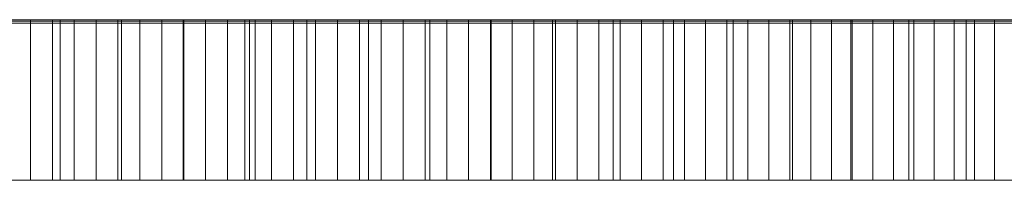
# Model space of a CAD drawing. Header units: millimetres. Extents: x -1780 to -880, y -660 to -620.
# Tile 5 of 9: x -1388 to -1143, y -660 to -620. Entities that reach past the tile are written whole.
import ezdxf

# ---------------------------------------------------------------- set-up
doc = ezdxf.new("R2010")
doc.units = ezdxf.units.MM
doc.header["$LTSCALE"] = 20
doc.layers.add('COTES', color=7, linetype='Continuous', lineweight=15, true_color=0x989898)

# ---------------------------------------------------------------- blocks, each defined once
blk = doc.blocks.new('Group')
at = {"layer": 'COTES', "color": 7, "linetype": 'Continuous', "lineweight": 9, "transparency": 33554687}
for points, invisible_edges in [([(-1779.64, -620, -2802.91), (-1329.13, -620, -2802.91), (-1769.64, -620, -2792.91), (-1779.64, -620, -2802.91)], 14), ([(-1329.13, -620, -2802.91), (-1329.13, -620, -2792.91), (-1769.64, -620, -2792.91), (-1329.13, -620, -2802.91)], 12), ([(-1265.12, -620.34, -818.17), (-1586.68, -620.34, -895.95), (-1769.64, -620.34, -1262.87), (-1265.12, -620.34, -818.17)], 15), ([(-889.95, -620.34, -1253.6), (-1265.12, -620.34, -818.17), (-1769.64, -620.34, -1262.87), (-889.95, -620.34, -1253.6)], 15), ([(-889.95, -620.34, -2792.91), (-889.95, -620.34, -1253.6), (-1769.64, -620.34, -1262.87), (-889.95, -620.34, -2792.91)], 14), ([(-889.95, -620.34, -2792.91), (-1769.64, -620.34, -1262.87), (-1769.64, -620.34, -2792.91), (-889.95, -620.34, -2792.91)], 9), ([(-1265.12, -620.34, -818.17), (-1459.85, -620.34, -832.95), (-1586.68, -620.34, -895.95), (-1265.12, -620.34, -818.17)], 15), ([(-1385.08, -620.34, -816.82), (-1412.1, -620.34, -821.08), (-1459.85, -620.34, -832.95), (-1385.08, -620.34, -816.82)], 15), ([(-1265.12, -620.34, -818.17), (-1385.08, -620.34, -816.82), (-1459.85, -620.34, -832.95), (-1265.12, -620.34, -818.17)], 15), ([(-1385.08, -620.34, -816.82), (-1395.92, -620.34, -818.32), (-1412.1, -620.34, -821.08), (-1385.08, -620.34, -816.82)], 15), ([(-1385.08, -620.34, -816.82), (-1390.51, -620.34, -817.54), (-1395.92, -620.34, -818.32), (-1385.08, -620.34, -816.82)], 12), ([(-1385.08, -620, -816.82), (-1377.75, -620, -805.9), (-1393.02, -620, -807.8), (-1385.08, -620, -816.82)], 13), ([(-1390.51, -620, -817.54), (-1385.08, -620, -816.82), (-1393.02, -620, -807.8), (-1390.51, -620, -817.54)], 14), ([(-1385.08, -620, -816.82), (-1379.65, -620, -816.17), (-1377.75, -620, -805.9), (-1385.08, -620, -816.82)], 14), ([(-1374.21, -620.34, -815.59), (-1379.65, -620.34, -816.17), (-1385.08, -620.34, -816.82), (-1374.21, -620.34, -815.59)], 12), ([(-1368.77, -620.34, -815.07), (-1374.21, -620.34, -815.59), (-1385.08, -620.34, -816.82), (-1368.77, -620.34, -815.07)], 14), ([(-1346.93, -620.34, -813.69), (-1368.77, -620.34, -815.07), (-1385.08, -620.34, -816.82), (-1346.93, -620.34, -813.69)], 15), ([(-1319.59, -620.34, -813.49), (-1346.93, -620.34, -813.69), (-1385.08, -620.34, -816.82), (-1319.59, -620.34, -813.49)], 15), ([(-1265.12, -620.34, -818.17), (-1319.59, -620.34, -813.49), (-1385.08, -620.34, -816.82), (-1265.12, -620.34, -818.17)], 15), ([(-1379.65, -620, -816.17), (-1374.21, -620, -815.59), (-1377.75, -620, -805.9), (-1379.65, -620, -816.17)], 14), ([(-1368.77, -620, -815.07), (-1362.43, -620, -804.53), (-1377.75, -620, -805.9), (-1368.77, -620, -815.07)], 13), ([(-1374.21, -620, -815.59), (-1368.77, -620, -815.07), (-1377.75, -620, -805.9), (-1374.21, -620, -815.59)], 14), ([(-1368.77, -620, -815.07), (-1363.32, -620, -814.62), (-1362.43, -620, -804.53), (-1368.77, -620, -815.07)], 14), ([(-1357.86, -620.34, -814.24), (-1363.32, -620.34, -814.62), (-1368.77, -620.34, -815.07), (-1357.86, -620.34, -814.24)], 12), ([(-1346.93, -620.34, -813.69), (-1357.86, -620.34, -814.24), (-1368.77, -620.34, -815.07), (-1346.93, -620.34, -813.69)], 15), ([(-1363.32, -620, -814.62), (-1357.86, -620, -814.24), (-1362.43, -620, -804.53), (-1363.32, -620, -814.62)], 14), ([(-1352.4, -620, -813.93), (-1347.07, -620, -803.69), (-1362.43, -620, -804.53), (-1352.4, -620, -813.93)], 13), ([(-1357.86, -620, -814.24), (-1352.4, -620, -813.93), (-1362.43, -620, -804.53), (-1357.86, -620, -814.24)], 14), ([(-1346.93, -620.34, -813.69), (-1352.4, -620.34, -813.93), (-1357.86, -620.34, -814.24), (-1346.93, -620.34, -813.69)], 12), ([(-1352.4, -620, -813.93), (-1346.93, -620, -813.69), (-1347.07, -620, -803.69), (-1352.4, -620, -813.93)], 14), ([(-1341.47, -620, -813.51), (-1331.69, -620, -803.37), (-1347.07, -620, -803.69), (-1341.47, -620, -813.51)], 13), ([(-1346.93, -620, -813.69), (-1341.47, -620, -813.51), (-1347.07, -620, -803.69), (-1346.93, -620, -813.69)], 14), ([(-1336, -620.34, -813.4), (-1341.47, -620.34, -813.51), (-1346.93, -620.34, -813.69), (-1336, -620.34, -813.4)], 12), ([(-1319.59, -620.34, -813.49), (-1336, -620.34, -813.4), (-1346.93, -620.34, -813.69), (-1319.59, -620.34, -813.49)], 15), ([(-1341.47, -620, -813.51), (-1336, -620, -813.4), (-1331.69, -620, -803.37), (-1341.47, -620, -813.51)], 14), ([(-1336, -620, -813.4), (-1330.53, -620, -813.36), (-1331.69, -620, -803.37), (-1336, -620, -813.4)], 14), ([(-1325.06, -620.34, -813.39), (-1330.53, -620.34, -813.36), (-1336, -620.34, -813.4), (-1325.06, -620.34, -813.39)], 12), ([(-1319.59, -620.34, -813.49), (-1325.06, -620.34, -813.39), (-1336, -620.34, -813.4), (-1319.59, -620.34, -813.49)], 14), ([(-1330.53, -620, -813.36), (-1329.13, -620, -803.4), (-1331.69, -620, -803.37), (-1330.53, -620, -813.36)], 13), ([(-1330.53, -620, -813.36), (-1329.13, -620, -813.37), (-1329.13, -620, -803.4), (-1330.53, -620, -813.36)], 12), ([(-1329.13, -620, -803.4), (-1329.13, -620, -813.37), (-1325.06, -620, -813.39), (-1329.13, -620, -803.4)], 12), ([(-1316.3, -620, -803.57), (-1329.13, -620, -803.4), (-1325.06, -620, -813.39), (-1316.3, -620, -803.57)], 14), ([(-889.95, -620, -2792.91), (-1329.13, -620, -2792.91), (-1329.13, -620, -2802.91), (-889.95, -620, -2792.91)], 12), ([(-889.95, -620, -2792.91), (-1329.13, -620, -2802.91), (-879.95, -620, -2802.91), (-889.95, -620, -2792.91)], 13), ([(-1316.3, -620, -803.57), (-1325.06, -620, -813.39), (-1319.59, -620, -813.49), (-1316.3, -620, -803.57)], 13), ([(-1316.3, -620, -803.57), (-1319.59, -620, -813.49), (-1314.12, -620, -813.65), (-1316.3, -620, -803.57)], 13), ([(-1308.65, -620.34, -813.88), (-1314.12, -620.34, -813.65), (-1319.59, -620.34, -813.49), (-1308.65, -620.34, -813.88)], 12), ([(-1303.19, -620.34, -814.18), (-1308.65, -620.34, -813.88), (-1319.59, -620.34, -813.49), (-1303.19, -620.34, -814.18)], 14), ([(-1286.83, -620.34, -815.49), (-1303.19, -620.34, -814.18), (-1319.59, -620.34, -813.49), (-1286.83, -620.34, -815.49)], 15), ([(-1265.12, -620.34, -818.17), (-1286.83, -620.34, -815.49), (-1319.59, -620.34, -813.49), (-1265.12, -620.34, -818.17)], 15), ([(-1316.3, -620, -803.57), (-1314.12, -620, -813.65), (-1308.65, -620, -813.88), (-1316.3, -620, -803.57)], 13), ([(-1300.94, -620, -804.31), (-1316.3, -620, -803.57), (-1308.65, -620, -813.88), (-1300.94, -620, -804.31)], 14), ([(-1300.94, -620, -804.31), (-1308.65, -620, -813.88), (-1303.19, -620, -814.18), (-1300.94, -620, -804.31)], 13), ([(-1300.94, -620, -804.31), (-1303.19, -620, -814.18), (-1297.73, -620, -814.55), (-1300.94, -620, -804.31)], 13), ([(-1292.28, -620.34, -814.98), (-1297.73, -620.34, -814.55), (-1303.19, -620.34, -814.18), (-1292.28, -620.34, -814.98)], 12), ([(-1286.83, -620.34, -815.49), (-1292.28, -620.34, -814.98), (-1303.19, -620.34, -814.18), (-1286.83, -620.34, -815.49)], 14), ([(-1300.94, -620, -804.31), (-1297.73, -620, -814.55), (-1292.28, -620, -814.98), (-1300.94, -620, -804.31)], 13), ([(-1285.6, -620, -805.56), (-1300.94, -620, -804.31), (-1292.28, -620, -814.98), (-1285.6, -620, -805.56)], 14), ([(-1285.6, -620, -805.56), (-1292.28, -620, -814.98), (-1286.83, -620, -815.49), (-1285.6, -620, -805.56)], 13), ([(-1285.6, -620, -805.56), (-1286.83, -620, -815.49), (-1281.39, -620, -816.06), (-1285.6, -620, -805.56)], 13), ([(-1275.96, -620.34, -816.7), (-1281.39, -620.34, -816.06), (-1286.83, -620.34, -815.49), (-1275.96, -620.34, -816.7)], 12), ([(-1265.12, -620.34, -818.17), (-1275.96, -620.34, -816.7), (-1286.83, -620.34, -815.49), (-1265.12, -620.34, -818.17)], 15), ([(-1270.32, -620, -807.34), (-1285.6, -620, -805.56), (-1281.39, -620, -816.06), (-1270.32, -620, -807.34)], 14), ([(-1270.32, -620, -807.34), (-1281.39, -620, -816.06), (-1275.96, -620, -816.7), (-1270.32, -620, -807.34)], 13), ([(-1270.32, -620, -807.34), (-1275.96, -620, -816.7), (-1270.53, -620, -817.4), (-1270.32, -620, -807.34)], 13), ([(-1265.12, -620.34, -818.17), (-1270.53, -620.34, -817.4), (-1275.96, -620.34, -816.7), (-1265.12, -620.34, -818.17)], 12), ([(-1270.32, -620, -807.34), (-1270.53, -620, -817.4), (-1265.12, -620, -818.17), (-1270.32, -620, -807.34)], 13), ([(-1255.11, -620, -809.64), (-1270.32, -620, -807.34), (-1265.12, -620, -818.17), (-1255.11, -620, -809.64)], 14), ([(-1255.11, -620, -809.64), (-1265.12, -620, -818.17), (-1259.71, -620, -819.01), (-1255.11, -620, -809.64)], 13), ([(-1254.32, -620.34, -819.92), (-1259.71, -620.34, -819.01), (-1265.12, -620.34, -818.17), (-1254.32, -620.34, -819.92)], 12), ([(-1238.21, -620.34, -823.05), (-1254.32, -620.34, -819.92), (-1265.12, -620.34, -818.17), (-1238.21, -620.34, -823.05)], 15), ([(-1216.93, -620.34, -828.14), (-1238.21, -620.34, -823.05), (-1265.12, -620.34, -818.17), (-1216.93, -620.34, -828.14)], 15), ([(-1185.56, -620.34, -837.75), (-1216.93, -620.34, -828.14), (-1265.12, -620.34, -818.17), (-1185.56, -620.34, -837.75)], 15), ([(-1140.05, -620.34, -856.48), (-1185.56, -620.34, -837.75), (-1265.12, -620.34, -818.17), (-1140.05, -620.34, -856.48)], 15), ([(-1005.04, -620.34, -956.71), (-1140.05, -620.34, -856.48), (-1265.12, -620.34, -818.17), (-1005.04, -620.34, -956.71)], 15), ([(-889.95, -620.34, -1253.6), (-1005.04, -620.34, -956.71), (-1265.12, -620.34, -818.17), (-889.95, -620.34, -1253.6)], 15), ([(-1255.11, -620, -809.64), (-1259.71, -620, -819.01), (-1254.32, -620, -819.92), (-1255.11, -620, -809.64)], 13), ([(-1255.11, -620, -809.64), (-1254.32, -620, -819.92), (-1248.94, -620, -820.9), (-1255.11, -620, -809.64)], 13), ([(-1239.99, -620, -812.46), (-1255.11, -620, -809.64), (-1248.94, -620, -820.9), (-1239.99, -620, -812.46)], 14), ([(-1243.57, -620.34, -821.94), (-1248.94, -620.34, -820.9), (-1254.32, -620.34, -819.92), (-1243.57, -620.34, -821.94)], 12), ([(-1238.21, -620.34, -823.05), (-1243.57, -620.34, -821.94), (-1254.32, -620.34, -819.92), (-1238.21, -620.34, -823.05)], 14), ([(-1239.99, -620, -812.46), (-1248.94, -620, -820.9), (-1243.57, -620, -821.94), (-1239.99, -620, -812.46)], 13), ([(-1239.99, -620, -812.46), (-1243.57, -620, -821.94), (-1238.21, -620, -823.05), (-1239.99, -620, -812.46)], 13), ([(-1239.99, -620, -812.46), (-1238.21, -620, -823.05), (-1232.87, -620, -824.22), (-1239.99, -620, -812.46)], 13), ([(-1224.97, -620, -815.8), (-1239.99, -620, -812.46), (-1232.87, -620, -824.22), (-1224.97, -620, -815.8)], 14), ([(-1227.54, -620.34, -825.46), (-1232.87, -620.34, -824.22), (-1238.21, -620.34, -823.05), (-1227.54, -620.34, -825.46)], 12), ([(-1216.93, -620.34, -828.14), (-1227.54, -620.34, -825.46), (-1238.21, -620.34, -823.05), (-1216.93, -620.34, -828.14)], 15), ([(-1224.97, -620, -815.8), (-1232.87, -620, -824.22), (-1227.54, -620, -825.46), (-1224.97, -620, -815.8)], 13), ([(-1224.97, -620, -815.8), (-1227.54, -620, -825.46), (-1222.23, -620, -826.77), (-1224.97, -620, -815.8)], 13), ([(-1216.93, -620.34, -828.14), (-1222.23, -620.34, -826.77), (-1227.54, -620.34, -825.46), (-1216.93, -620.34, -828.14)], 12), ([(-1210.07, -620, -819.64), (-1224.97, -620, -815.8), (-1222.23, -620, -826.77), (-1210.07, -620, -819.64)], 14), ([(-1210.07, -620, -819.64), (-1222.23, -620, -826.77), (-1216.93, -620, -828.14), (-1210.07, -620, -819.64)], 13), ([(-1210.07, -620, -819.64), (-1216.93, -620, -828.14), (-1211.65, -620, -829.58), (-1210.07, -620, -819.64)], 13), ([(-1201.15, -620.34, -832.65), (-1211.65, -620.34, -829.58), (-1216.93, -620.34, -828.14), (-1201.15, -620.34, -832.65)], 13), ([(-1185.56, -620.34, -837.75), (-1201.15, -620.34, -832.65), (-1216.93, -620.34, -828.14), (-1185.56, -620.34, -837.75)], 15), ([(-1210.07, -620, -819.64), (-1211.65, -620, -829.58), (-1206.39, -620, -831.08), (-1210.07, -620, -819.64)], 13), ([(-1201.15, -620.34, -832.65), (-1206.39, -620.34, -831.08), (-1211.65, -620.34, -829.58), (-1201.15, -620.34, -832.65)], 12), ([(-1195.32, -620, -824), (-1210.07, -620, -819.64), (-1206.39, -620, -831.08), (-1195.32, -620, -824)], 14), ([(-1195.32, -620, -824), (-1206.39, -620, -831.08), (-1201.15, -620, -832.65), (-1195.32, -620, -824)], 13), ([(-1195.32, -620, -824), (-1201.15, -620, -832.65), (-1195.93, -620, -834.29), (-1195.32, -620, -824)], 13), ([(-1185.56, -620.34, -837.75), (-1195.93, -620.34, -834.29), (-1201.15, -620.34, -832.65), (-1185.56, -620.34, -837.75)], 13), ([(-1195.32, -620, -824), (-1195.93, -620, -834.29), (-1190.73, -620, -835.99), (-1195.32, -620, -824)], 13), ([(-1185.56, -620.34, -837.75), (-1190.73, -620.34, -835.99), (-1195.93, -620.34, -834.29), (-1185.56, -620.34, -837.75)], 12), ([(-1180.72, -620, -828.85), (-1195.32, -620, -824), (-1190.73, -620, -835.99), (-1180.72, -620, -828.85)], 14), ([(-1180.72, -620, -828.85), (-1190.73, -620, -835.99), (-1185.56, -620, -837.75), (-1180.72, -620, -828.85)], 13), ([(-1180.72, -620, -828.85), (-1185.56, -620, -837.75), (-1180.4, -620, -839.58), (-1180.72, -620, -828.85)], 13), ([(-1170.16, -620.34, -843.43), (-1180.4, -620.34, -839.58), (-1185.56, -620.34, -837.75), (-1170.16, -620.34, -843.43)], 13), ([(-1160.02, -620.34, -847.53), (-1170.16, -620.34, -843.43), (-1185.56, -620.34, -837.75), (-1160.02, -620.34, -847.53)], 15), ([(-1140.05, -620.34, -856.48), (-1160.02, -620.34, -847.53), (-1185.56, -620.34, -837.75), (-1140.05, -620.34, -856.48)], 15), ([(-1180.72, -620, -828.85), (-1180.4, -620, -839.58), (-1175.27, -620, -841.47), (-1180.72, -620, -828.85)], 13), ([(-1166.3, -620, -834.2), (-1180.72, -620, -828.85), (-1175.27, -620, -841.47), (-1166.3, -620, -834.2)], 14), ([(-1170.16, -620.34, -843.43), (-1175.27, -620.34, -841.47), (-1180.4, -620.34, -839.58), (-1170.16, -620.34, -843.43)], 12), ([(-1166.3, -620, -834.2), (-1175.27, -620, -841.47), (-1170.16, -620, -843.43), (-1166.3, -620, -834.2)], 13), ([(-1166.3, -620, -834.2), (-1170.16, -620, -843.43), (-1165.07, -620, -845.44), (-1166.3, -620, -834.2)], 13), ([(-1160.02, -620.34, -847.53), (-1165.07, -620.34, -845.44), (-1170.16, -620.34, -843.43), (-1160.02, -620.34, -847.53)], 12), ([(-1152.06, -620, -840.04), (-1166.3, -620, -834.2), (-1165.07, -620, -845.44), (-1152.06, -620, -840.04)], 14), ([(-1152.06, -620, -840.04), (-1165.07, -620, -845.44), (-1160.02, -620, -847.53), (-1152.06, -620, -840.04)], 13), ([(-1152.06, -620, -840.04), (-1160.02, -620, -847.53), (-1154.98, -620, -849.67), (-1152.06, -620, -840.04)], 13), ([(-1145, -620.34, -854.15), (-1154.98, -620.34, -849.67), (-1160.02, -620.34, -847.53), (-1145, -620.34, -854.15)], 13), ([(-1140.05, -620.34, -856.48), (-1145, -620.34, -854.15), (-1160.02, -620.34, -847.53), (-1140.05, -620.34, -856.48)], 14), ([(-1152.06, -620, -840.04), (-1154.98, -620, -849.67), (-1149.98, -620, -851.88), (-1152.06, -620, -840.04)], 13), ([(-1145, -620.34, -854.15), (-1149.98, -620.34, -851.88), (-1154.98, -620.34, -849.67), (-1145, -620.34, -854.15)], 12), ([(-1138.04, -620, -846.37), (-1152.06, -620, -840.04), (-1149.98, -620, -851.88), (-1138.04, -620, -846.37)], 14), ([(-1138.04, -620, -846.37), (-1149.98, -620, -851.88), (-1145, -620, -854.15), (-1138.04, -620, -846.37)], 13), ([(-1138.04, -620, -846.37), (-1145, -620, -854.15), (-1140.05, -620, -856.48), (-1138.04, -620, -846.37)], 13), ([(-1265.12, -620.84, -818.17), (-1586.68, -620.84, -895.95), (-1769.64, -620.84, -1262.87), (-1265.12, -620.84, -818.17)], 15), ([(-889.95, -620.84, -1253.6), (-1265.12, -620.84, -818.17), (-1769.64, -620.84, -1262.87), (-889.95, -620.84, -1253.6)], 15), ([(-889.95, -620.84, -2792.91), (-889.95, -620.84, -1253.6), (-1769.64, -620.84, -1262.87), (-889.95, -620.84, -2792.91)], 14), ([(-889.95, -620.84, -2792.91), (-1769.64, -620.84, -1262.87), (-1769.64, -620.84, -2792.91), (-889.95, -620.84, -2792.91)], 9), ([(-1265.12, -620.84, -818.17), (-1459.85, -620.84, -832.95), (-1586.68, -620.84, -895.95), (-1265.12, -620.84, -818.17)], 15), ([(-1385.08, -620.84, -816.82), (-1412.1, -620.84, -821.08), (-1459.85, -620.84, -832.95), (-1385.08, -620.84, -816.82)], 15), ([(-1265.12, -620.84, -818.17), (-1385.08, -620.84, -816.82), (-1459.85, -620.84, -832.95), (-1265.12, -620.84, -818.17)], 15), ([(-1385.08, -620.84, -816.82), (-1395.92, -620.84, -818.32), (-1412.1, -620.84, -821.08), (-1385.08, -620.84, -816.82)], 15), ([(-1385.08, -620.84, -816.82), (-1390.51, -620.84, -817.54), (-1395.92, -620.84, -818.32), (-1385.08, -620.84, -816.82)], 12), ([(-1374.21, -620.84, -815.59), (-1379.65, -620.84, -816.17), (-1385.08, -620.84, -816.82), (-1374.21, -620.84, -815.59)], 12), ([(-1368.77, -620.84, -815.07), (-1374.21, -620.84, -815.59), (-1385.08, -620.84, -816.82), (-1368.77, -620.84, -815.07)], 14), ([(-1346.93, -620.84, -813.69), (-1368.77, -620.84, -815.07), (-1385.08, -620.84, -816.82), (-1346.93, -620.84, -813.69)], 15), ([(-1319.59, -620.84, -813.49), (-1346.93, -620.84, -813.69), (-1385.08, -620.84, -816.82), (-1319.59, -620.84, -813.49)], 15), ([(-1265.12, -620.84, -818.17), (-1319.59, -620.84, -813.49), (-1385.08, -620.84, -816.82), (-1265.12, -620.84, -818.17)], 15), ([(-1357.86, -620.84, -814.24), (-1363.32, -620.84, -814.62), (-1368.77, -620.84, -815.07), (-1357.86, -620.84, -814.24)], 12), ([(-1346.93, -620.84, -813.69), (-1357.86, -620.84, -814.24), (-1368.77, -620.84, -815.07), (-1346.93, -620.84, -813.69)], 15), ([(-1346.93, -620.84, -813.69), (-1352.4, -620.84, -813.93), (-1357.86, -620.84, -814.24), (-1346.93, -620.84, -813.69)], 12), ([(-1336, -620.84, -813.4), (-1341.47, -620.84, -813.51), (-1346.93, -620.84, -813.69), (-1336, -620.84, -813.4)], 12), ([(-1319.59, -620.84, -813.49), (-1336, -620.84, -813.4), (-1346.93, -620.84, -813.69), (-1319.59, -620.84, -813.49)], 15), ([(-1325.06, -620.84, -813.39), (-1330.53, -620.84, -813.36), (-1336, -620.84, -813.4), (-1325.06, -620.84, -813.39)], 12), ([(-1319.59, -620.84, -813.49), (-1325.06, -620.84, -813.39), (-1336, -620.84, -813.4), (-1319.59, -620.84, -813.49)], 14), ([(-1308.65, -620.84, -813.88), (-1314.12, -620.84, -813.65), (-1319.59, -620.84, -813.49), (-1308.65, -620.84, -813.88)], 12), ([(-1303.19, -620.84, -814.18), (-1308.65, -620.84, -813.88), (-1319.59, -620.84, -813.49), (-1303.19, -620.84, -814.18)], 14), ([(-1286.83, -620.84, -815.49), (-1303.19, -620.84, -814.18), (-1319.59, -620.84, -813.49), (-1286.83, -620.84, -815.49)], 15), ([(-1265.12, -620.84, -818.17), (-1286.83, -620.84, -815.49), (-1319.59, -620.84, -813.49), (-1265.12, -620.84, -818.17)], 15), ([(-1292.28, -620.84, -814.98), (-1297.73, -620.84, -814.55), (-1303.19, -620.84, -814.18), (-1292.28, -620.84, -814.98)], 12), ([(-1286.83, -620.84, -815.49), (-1292.28, -620.84, -814.98), (-1303.19, -620.84, -814.18), (-1286.83, -620.84, -815.49)], 14), ([(-1275.96, -620.84, -816.7), (-1281.39, -620.84, -816.06), (-1286.83, -620.84, -815.49), (-1275.96, -620.84, -816.7)], 12), ([(-1265.12, -620.84, -818.17), (-1275.96, -620.84, -816.7), (-1286.83, -620.84, -815.49), (-1265.12, -620.84, -818.17)], 15), ([(-1265.12, -620.84, -818.17), (-1270.53, -620.84, -817.4), (-1275.96, -620.84, -816.7), (-1265.12, -620.84, -818.17)], 12), ([(-1254.32, -620.84, -819.92), (-1259.71, -620.84, -819.01), (-1265.12, -620.84, -818.17), (-1254.32, -620.84, -819.92)], 12), ([(-1238.21, -620.84, -823.05), (-1254.32, -620.84, -819.92), (-1265.12, -620.84, -818.17), (-1238.21, -620.84, -823.05)], 15), ([(-1216.93, -620.84, -828.14), (-1238.21, -620.84, -823.05), (-1265.12, -620.84, -818.17), (-1216.93, -620.84, -828.14)], 15), ([(-1185.56, -620.84, -837.75), (-1216.93, -620.84, -828.14), (-1265.12, -620.84, -818.17), (-1185.56, -620.84, -837.75)], 15), ([(-1140.05, -620.84, -856.48), (-1185.56, -620.84, -837.75), (-1265.12, -620.84, -818.17), (-1140.05, -620.84, -856.48)], 15), ([(-1005.04, -620.84, -956.71), (-1140.05, -620.84, -856.48), (-1265.12, -620.84, -818.17), (-1005.04, -620.84, -956.71)], 15), ([(-889.95, -620.84, -1253.6), (-1005.04, -620.84, -956.71), (-1265.12, -620.84, -818.17), (-889.95, -620.84, -1253.6)], 15), ([(-1243.57, -620.84, -821.94), (-1248.94, -620.84, -820.9), (-1254.32, -620.84, -819.92), (-1243.57, -620.84, -821.94)], 12), ([(-1238.21, -620.84, -823.05), (-1243.57, -620.84, -821.94), (-1254.32, -620.84, -819.92), (-1238.21, -620.84, -823.05)], 14), ([(-1227.54, -620.84, -825.46), (-1232.87, -620.84, -824.22), (-1238.21, -620.84, -823.05), (-1227.54, -620.84, -825.46)], 12), ([(-1216.93, -620.84, -828.14), (-1227.54, -620.84, -825.46), (-1238.21, -620.84, -823.05), (-1216.93, -620.84, -828.14)], 15), ([(-1216.93, -620.84, -828.14), (-1222.23, -620.84, -826.77), (-1227.54, -620.84, -825.46), (-1216.93, -620.84, -828.14)], 12), ([(-1201.15, -620.84, -832.65), (-1211.65, -620.84, -829.58), (-1216.93, -620.84, -828.14), (-1201.15, -620.84, -832.65)], 13), ([(-1185.56, -620.84, -837.75), (-1201.15, -620.84, -832.65), (-1216.93, -620.84, -828.14), (-1185.56, -620.84, -837.75)], 15), ([(-1201.15, -620.84, -832.65), (-1206.39, -620.84, -831.08), (-1211.65, -620.84, -829.58), (-1201.15, -620.84, -832.65)], 12), ([(-1185.56, -620.84, -837.75), (-1195.93, -620.84, -834.29), (-1201.15, -620.84, -832.65), (-1185.56, -620.84, -837.75)], 13), ([(-1185.56, -620.84, -837.75), (-1190.73, -620.84, -835.99), (-1195.93, -620.84, -834.29), (-1185.56, -620.84, -837.75)], 12), ([(-1170.16, -620.84, -843.43), (-1180.4, -620.84, -839.58), (-1185.56, -620.84, -837.75), (-1170.16, -620.84, -843.43)], 13), ([(-1160.02, -620.84, -847.53), (-1170.16, -620.84, -843.43), (-1185.56, -620.84, -837.75), (-1160.02, -620.84, -847.53)], 15), ([(-1140.05, -620.84, -856.48), (-1160.02, -620.84, -847.53), (-1185.56, -620.84, -837.75), (-1140.05, -620.84, -856.48)], 15), ([(-1170.16, -620.84, -843.43), (-1175.27, -620.84, -841.47), (-1180.4, -620.84, -839.58), (-1170.16, -620.84, -843.43)], 12), ([(-1160.02, -620.84, -847.53), (-1165.07, -620.84, -845.44), (-1170.16, -620.84, -843.43), (-1160.02, -620.84, -847.53)], 12), ([(-1145, -620.84, -854.15), (-1154.98, -620.84, -849.67), (-1160.02, -620.84, -847.53), (-1145, -620.84, -854.15)], 13), ([(-1140.05, -620.84, -856.48), (-1145, -620.84, -854.15), (-1160.02, -620.84, -847.53), (-1140.05, -620.84, -856.48)], 14), ([(-1145, -620.84, -854.15), (-1149.98, -620.84, -851.88), (-1154.98, -620.84, -849.67), (-1145, -620.84, -854.15)], 12), ([(-1779.64, -660, -2802.91), (-1329.13, -660, -2802.91), (-1769.64, -660, -2792.91), (-1779.64, -660, -2802.91)], 14), ([(-1329.13, -660, -2802.91), (-1329.13, -660, -2792.91), (-1769.64, -660, -2792.91), (-1329.13, -660, -2802.91)], 12), ([(-1385.08, -660, -816.82), (-1377.75, -660, -805.9), (-1393.02, -660, -807.8), (-1385.08, -660, -816.82)], 13), ([(-1390.51, -660, -817.54), (-1385.08, -660, -816.82), (-1393.02, -660, -807.8), (-1390.51, -660, -817.54)], 14), ([(-1385.08, -660, -816.82), (-1379.65, -660, -816.17), (-1377.75, -660, -805.9), (-1385.08, -660, -816.82)], 14), ([(-1379.65, -660, -816.17), (-1374.21, -660, -815.59), (-1377.75, -660, -805.9), (-1379.65, -660, -816.17)], 14), ([(-1368.77, -660, -815.07), (-1362.43, -660, -804.53), (-1377.75, -660, -805.9), (-1368.77, -660, -815.07)], 13), ([(-1374.21, -660, -815.59), (-1368.77, -660, -815.07), (-1377.75, -660, -805.9), (-1374.21, -660, -815.59)], 14), ([(-1368.77, -660, -815.07), (-1363.32, -660, -814.62), (-1362.43, -660, -804.53), (-1368.77, -660, -815.07)], 14), ([(-1363.32, -660, -814.62), (-1357.86, -660, -814.24), (-1362.43, -660, -804.53), (-1363.32, -660, -814.62)], 14), ([(-1352.4, -660, -813.93), (-1347.07, -660, -803.69), (-1362.43, -660, -804.53), (-1352.4, -660, -813.93)], 13), ([(-1357.86, -660, -814.24), (-1352.4, -660, -813.93), (-1362.43, -660, -804.53), (-1357.86, -660, -814.24)], 14), ([(-1352.4, -660, -813.93), (-1346.93, -660, -813.69), (-1347.07, -660, -803.69), (-1352.4, -660, -813.93)], 14), ([(-1341.47, -660, -813.51), (-1331.69, -660, -803.37), (-1347.07, -660, -803.69), (-1341.47, -660, -813.51)], 13), ([(-1346.93, -660, -813.69), (-1341.47, -660, -813.51), (-1347.07, -660, -803.69), (-1346.93, -660, -813.69)], 14), ([(-1341.47, -660, -813.51), (-1336, -660, -813.4), (-1331.69, -660, -803.37), (-1341.47, -660, -813.51)], 14), ([(-1336, -660, -813.4), (-1330.53, -660, -813.36), (-1331.69, -660, -803.37), (-1336, -660, -813.4)], 14), ([(-1330.53, -660, -813.36), (-1329.13, -660, -803.4), (-1331.69, -660, -803.37), (-1330.53, -660, -813.36)], 13), ([(-1330.53, -660, -813.36), (-1329.13, -660, -813.37), (-1329.13, -660, -803.4), (-1330.53, -660, -813.36)], 12), ([(-1329.13, -660, -803.4), (-1329.13, -660, -813.37), (-1325.06, -660, -813.39), (-1329.13, -660, -803.4)], 12), ([(-1316.3, -660, -803.57), (-1329.13, -660, -803.4), (-1325.06, -660, -813.39), (-1316.3, -660, -803.57)], 14), ([(-889.95, -660, -2792.91), (-1329.13, -660, -2792.91), (-1329.13, -660, -2802.91), (-889.95, -660, -2792.91)], 12), ([(-889.95, -660, -2792.91), (-1329.13, -660, -2802.91), (-879.95, -660, -2802.91), (-889.95, -660, -2792.91)], 13), ([(-1316.3, -660, -803.57), (-1325.06, -660, -813.39), (-1319.59, -660, -813.49), (-1316.3, -660, -803.57)], 13), ([(-1316.3, -660, -803.57), (-1319.59, -660, -813.49), (-1314.12, -660, -813.65), (-1316.3, -660, -803.57)], 13), ([(-1316.3, -660, -803.57), (-1314.12, -660, -813.65), (-1308.65, -660, -813.88), (-1316.3, -660, -803.57)], 13), ([(-1300.94, -660, -804.31), (-1316.3, -660, -803.57), (-1308.65, -660, -813.88), (-1300.94, -660, -804.31)], 14), ([(-1300.94, -660, -804.31), (-1308.65, -660, -813.88), (-1303.19, -660, -814.18), (-1300.94, -660, -804.31)], 13), ([(-1300.94, -660, -804.31), (-1303.19, -660, -814.18), (-1297.73, -660, -814.55), (-1300.94, -660, -804.31)], 13), ([(-1300.94, -660, -804.31), (-1297.73, -660, -814.55), (-1292.28, -660, -814.98), (-1300.94, -660, -804.31)], 13), ([(-1285.6, -660, -805.56), (-1300.94, -660, -804.31), (-1292.28, -660, -814.98), (-1285.6, -660, -805.56)], 14), ([(-1285.6, -660, -805.56), (-1292.28, -660, -814.98), (-1286.83, -660, -815.49), (-1285.6, -660, -805.56)], 13), ([(-1285.6, -660, -805.56), (-1286.83, -660, -815.49), (-1281.39, -660, -816.06), (-1285.6, -660, -805.56)], 13), ([(-1270.32, -660, -807.34), (-1285.6, -660, -805.56), (-1281.39, -660, -816.06), (-1270.32, -660, -807.34)], 14), ([(-1270.32, -660, -807.34), (-1281.39, -660, -816.06), (-1275.96, -660, -816.7), (-1270.32, -660, -807.34)], 13), ([(-1270.32, -660, -807.34), (-1275.96, -660, -816.7), (-1270.53, -660, -817.4), (-1270.32, -660, -807.34)], 13), ([(-1270.32, -660, -807.34), (-1270.53, -660, -817.4), (-1265.12, -660, -818.17), (-1270.32, -660, -807.34)], 13), ([(-1255.11, -660, -809.64), (-1270.32, -660, -807.34), (-1265.12, -660, -818.17), (-1255.11, -660, -809.64)], 14), ([(-1255.11, -660, -809.64), (-1265.12, -660, -818.17), (-1259.71, -660, -819.01), (-1255.11, -660, -809.64)], 13), ([(-1255.11, -660, -809.64), (-1259.71, -660, -819.01), (-1254.32, -660, -819.92), (-1255.11, -660, -809.64)], 13), ([(-1255.11, -660, -809.64), (-1254.32, -660, -819.92), (-1248.94, -660, -820.9), (-1255.11, -660, -809.64)], 13), ([(-1239.99, -660, -812.46), (-1255.11, -660, -809.64), (-1248.94, -660, -820.9), (-1239.99, -660, -812.46)], 14), ([(-1239.99, -660, -812.46), (-1248.94, -660, -820.9), (-1243.57, -660, -821.94), (-1239.99, -660, -812.46)], 13), ([(-1239.99, -660, -812.46), (-1243.57, -660, -821.94), (-1238.21, -660, -823.05), (-1239.99, -660, -812.46)], 13), ([(-1239.99, -660, -812.46), (-1238.21, -660, -823.05), (-1232.87, -660, -824.22), (-1239.99, -660, -812.46)], 13), ([(-1224.97, -660, -815.8), (-1239.99, -660, -812.46), (-1232.87, -660, -824.22), (-1224.97, -660, -815.8)], 14), ([(-1224.97, -660, -815.8), (-1232.87, -660, -824.22), (-1227.54, -660, -825.46), (-1224.97, -660, -815.8)], 13), ([(-1224.97, -660, -815.8), (-1227.54, -660, -825.46), (-1222.23, -660, -826.77), (-1224.97, -660, -815.8)], 13), ([(-1210.07, -660, -819.64), (-1224.97, -660, -815.8), (-1222.23, -660, -826.77), (-1210.07, -660, -819.64)], 14), ([(-1210.07, -660, -819.64), (-1222.23, -660, -826.77), (-1216.93, -660, -828.14), (-1210.07, -660, -819.64)], 13), ([(-1210.07, -660, -819.64), (-1216.93, -660, -828.14), (-1211.65, -660, -829.58), (-1210.07, -660, -819.64)], 13), ([(-1210.07, -660, -819.64), (-1211.65, -660, -829.58), (-1206.39, -660, -831.08), (-1210.07, -660, -819.64)], 13), ([(-1195.32, -660, -824), (-1210.07, -660, -819.64), (-1206.39, -660, -831.08), (-1195.32, -660, -824)], 14), ([(-1195.32, -660, -824), (-1206.39, -660, -831.08), (-1201.15, -660, -832.65), (-1195.32, -660, -824)], 13), ([(-1195.32, -660, -824), (-1201.15, -660, -832.65), (-1195.93, -660, -834.29), (-1195.32, -660, -824)], 13), ([(-1195.32, -660, -824), (-1195.93, -660, -834.29), (-1190.73, -660, -835.99), (-1195.32, -660, -824)], 13), ([(-1180.72, -660, -828.85), (-1195.32, -660, -824), (-1190.73, -660, -835.99), (-1180.72, -660, -828.85)], 14), ([(-1180.72, -660, -828.85), (-1190.73, -660, -835.99), (-1185.56, -660, -837.75), (-1180.72, -660, -828.85)], 13), ([(-1180.72, -660, -828.85), (-1185.56, -660, -837.75), (-1180.4, -660, -839.58), (-1180.72, -660, -828.85)], 13), ([(-1180.72, -660, -828.85), (-1180.4, -660, -839.58), (-1175.27, -660, -841.47), (-1180.72, -660, -828.85)], 13), ([(-1166.3, -660, -834.2), (-1180.72, -660, -828.85), (-1175.27, -660, -841.47), (-1166.3, -660, -834.2)], 14), ([(-1166.3, -660, -834.2), (-1175.27, -660, -841.47), (-1170.16, -660, -843.43), (-1166.3, -660, -834.2)], 13), ([(-1166.3, -660, -834.2), (-1170.16, -660, -843.43), (-1165.07, -660, -845.44), (-1166.3, -660, -834.2)], 13), ([(-1152.06, -660, -840.04), (-1166.3, -660, -834.2), (-1165.07, -660, -845.44), (-1152.06, -660, -840.04)], 14), ([(-1152.06, -660, -840.04), (-1165.07, -660, -845.44), (-1160.02, -660, -847.53), (-1152.06, -660, -840.04)], 13), ([(-1152.06, -660, -840.04), (-1160.02, -660, -847.53), (-1154.98, -660, -849.67), (-1152.06, -660, -840.04)], 13), ([(-1152.06, -660, -840.04), (-1154.98, -660, -849.67), (-1149.98, -660, -851.88), (-1152.06, -660, -840.04)], 13), ([(-1138.04, -660, -846.37), (-1152.06, -660, -840.04), (-1149.98, -660, -851.88), (-1138.04, -660, -846.37)], 14), ([(-1138.04, -660, -846.37), (-1149.98, -660, -851.88), (-1145, -660, -854.15), (-1138.04, -660, -846.37)], 13), ([(-1138.04, -660, -846.37), (-1145, -660, -854.15), (-1140.05, -660, -856.48), (-1138.04, -660, -846.37)], 13)]:
    blk.add_3dface(points, dxfattribs=dict(at, invisible_edges=invisible_edges))
for points in [[(-1329.13, -620, -2802.91), (-1329.13, -660, -2802.91), (-1779.64, -660, -2802.91), (-1779.64, -620, -2802.91)], [(-1769.64, -620, -2792.91), (-1769.64, -660, -2792.91), (-1329.13, -660, -2792.91), (-1329.13, -620, -2792.91)], [(-889.95, -620.34, -2792.91), (-889.95, -620.84, -2792.91), (-1769.64, -620.84, -2792.91), (-1769.64, -620.34, -2792.91)], [(-1393.02, -620, -807.8), (-1393.02, -660, -807.8), (-1377.75, -660, -805.9), (-1377.75, -620, -805.9)], [(-1385.08, -620, -816.82), (-1385.08, -660, -816.82), (-1390.51, -660, -817.54), (-1390.51, -620, -817.54)], [(-1390.51, -620.34, -817.54), (-1390.51, -620.84, -817.54), (-1385.08, -620.84, -816.82), (-1385.08, -620.34, -816.82)], [(-1379.65, -620, -816.17), (-1379.65, -660, -816.17), (-1385.08, -660, -816.82), (-1385.08, -620, -816.82)], [(-1385.08, -620.34, -816.82), (-1385.08, -620.84, -816.82), (-1379.65, -620.84, -816.17), (-1379.65, -620.34, -816.17)], [(-1374.21, -620, -815.59), (-1374.21, -660, -815.59), (-1379.65, -660, -816.17), (-1379.65, -620, -816.17)], [(-1379.65, -620.34, -816.17), (-1379.65, -620.84, -816.17), (-1374.21, -620.84, -815.59), (-1374.21, -620.34, -815.59)], [(-1377.75, -620, -805.9), (-1377.75, -660, -805.9), (-1362.43, -660, -804.53), (-1362.43, -620, -804.53)], [(-1368.77, -620, -815.07), (-1368.77, -660, -815.07), (-1374.21, -660, -815.59), (-1374.21, -620, -815.59)], [(-1374.21, -620.34, -815.59), (-1374.21, -620.84, -815.59), (-1368.77, -620.84, -815.07), (-1368.77, -620.34, -815.07)], [(-1363.32, -620, -814.62), (-1363.32, -660, -814.62), (-1368.77, -660, -815.07), (-1368.77, -620, -815.07)], [(-1368.77, -620.34, -815.07), (-1368.77, -620.84, -815.07), (-1363.32, -620.84, -814.62), (-1363.32, -620.34, -814.62)], [(-1357.86, -620, -814.24), (-1357.86, -660, -814.24), (-1363.32, -660, -814.62), (-1363.32, -620, -814.62)], [(-1363.32, -620.34, -814.62), (-1363.32, -620.84, -814.62), (-1357.86, -620.84, -814.24), (-1357.86, -620.34, -814.24)], [(-1362.43, -620, -804.53), (-1362.43, -660, -804.53), (-1347.07, -660, -803.69), (-1347.07, -620, -803.69)], [(-1352.4, -620, -813.93), (-1352.4, -660, -813.93), (-1357.86, -660, -814.24), (-1357.86, -620, -814.24)], [(-1357.86, -620.34, -814.24), (-1357.86, -620.84, -814.24), (-1352.4, -620.84, -813.93), (-1352.4, -620.34, -813.93)], [(-1346.93, -620, -813.69), (-1346.93, -660, -813.69), (-1352.4, -660, -813.93), (-1352.4, -620, -813.93)], [(-1352.4, -620.34, -813.93), (-1352.4, -620.84, -813.93), (-1346.93, -620.84, -813.69), (-1346.93, -620.34, -813.69)], [(-1347.07, -620, -803.69), (-1347.07, -660, -803.69), (-1331.69, -660, -803.37), (-1331.69, -620, -803.37)], [(-1341.47, -620, -813.51), (-1341.47, -660, -813.51), (-1346.93, -660, -813.69), (-1346.93, -620, -813.69)], [(-1346.93, -620.34, -813.69), (-1346.93, -620.84, -813.69), (-1341.47, -620.84, -813.51), (-1341.47, -620.34, -813.51)], [(-1336, -620, -813.4), (-1336, -660, -813.4), (-1341.47, -660, -813.51), (-1341.47, -620, -813.51)], [(-1341.47, -620.34, -813.51), (-1341.47, -620.84, -813.51), (-1336, -620.84, -813.4), (-1336, -620.34, -813.4)], [(-1330.53, -620, -813.36), (-1330.53, -660, -813.36), (-1336, -660, -813.4), (-1336, -620, -813.4)], [(-1336, -620.34, -813.4), (-1336, -620.84, -813.4), (-1330.53, -620.84, -813.36), (-1330.53, -620.34, -813.36)], [(-1331.69, -620, -803.37), (-1331.69, -660, -803.37), (-1329.13, -660, -803.4), (-1329.13, -620, -803.4)], [(-1329.13, -620, -813.37), (-1329.13, -660, -813.37), (-1330.53, -660, -813.36), (-1330.53, -620, -813.36)], [(-1330.53, -620.34, -813.36), (-1330.53, -620.84, -813.36), (-1325.06, -620.84, -813.39), (-1325.06, -620.34, -813.39)], [(-1329.13, -620, -803.4), (-1329.13, -660, -803.4), (-1316.3, -660, -803.57), (-1316.3, -620, -803.57)], [(-1329.13, -620, -813.37), (-1329.13, -660, -813.37), (-1329.13, -660, -803.4), (-1329.13, -620, -803.4)], [(-1325.06, -620, -813.39), (-1325.06, -660, -813.39), (-1329.13, -660, -813.37), (-1329.13, -620, -813.37)], [(-1329.13, -620, -2792.91), (-1329.13, -660, -2792.91), (-889.95, -660, -2792.91), (-889.95, -620, -2792.91)], [(-1329.13, -620, -2802.91), (-1329.13, -660, -2802.91), (-1329.13, -660, -2792.91), (-1329.13, -620, -2792.91)], [(-879.95, -620, -2802.91), (-879.95, -660, -2802.91), (-1329.13, -660, -2802.91), (-1329.13, -620, -2802.91)], [(-1329.13, -620, -2792.91), (-1329.13, -660, -2792.91), (-1329.13, -660, -2802.91), (-1329.13, -620, -2802.91)], [(-1329.13, -620, -803.4), (-1329.13, -660, -803.4), (-1329.13, -660, -813.37), (-1329.13, -620, -813.37)], [(-1319.59, -620, -813.49), (-1319.59, -660, -813.49), (-1325.06, -660, -813.39), (-1325.06, -620, -813.39)], [(-1325.06, -620.34, -813.39), (-1325.06, -620.84, -813.39), (-1319.59, -620.84, -813.49), (-1319.59, -620.34, -813.49)], [(-1314.12, -620, -813.65), (-1314.12, -660, -813.65), (-1319.59, -660, -813.49), (-1319.59, -620, -813.49)], [(-1319.59, -620.34, -813.49), (-1319.59, -620.84, -813.49), (-1314.12, -620.84, -813.65), (-1314.12, -620.34, -813.65)], [(-1316.3, -620, -803.57), (-1316.3, -660, -803.57), (-1300.94, -660, -804.31), (-1300.94, -620, -804.31)], [(-1308.65, -620, -813.88), (-1308.65, -660, -813.88), (-1314.12, -660, -813.65), (-1314.12, -620, -813.65)], [(-1314.12, -620.34, -813.65), (-1314.12, -620.84, -813.65), (-1308.65, -620.84, -813.88), (-1308.65, -620.34, -813.88)], [(-1303.19, -620, -814.18), (-1303.19, -660, -814.18), (-1308.65, -660, -813.88), (-1308.65, -620, -813.88)], [(-1308.65, -620.34, -813.88), (-1308.65, -620.84, -813.88), (-1303.19, -620.84, -814.18), (-1303.19, -620.34, -814.18)], [(-1297.73, -620, -814.55), (-1297.73, -660, -814.55), (-1303.19, -660, -814.18), (-1303.19, -620, -814.18)], [(-1303.19, -620.34, -814.18), (-1303.19, -620.84, -814.18), (-1297.73, -620.84, -814.55), (-1297.73, -620.34, -814.55)], [(-1300.94, -620, -804.31), (-1300.94, -660, -804.31), (-1285.6, -660, -805.56), (-1285.6, -620, -805.56)], [(-1292.28, -620, -814.98), (-1292.28, -660, -814.98), (-1297.73, -660, -814.55), (-1297.73, -620, -814.55)], [(-1297.73, -620.34, -814.55), (-1297.73, -620.84, -814.55), (-1292.28, -620.84, -814.98), (-1292.28, -620.34, -814.98)], [(-1286.83, -620, -815.49), (-1286.83, -660, -815.49), (-1292.28, -660, -814.98), (-1292.28, -620, -814.98)], [(-1292.28, -620.34, -814.98), (-1292.28, -620.84, -814.98), (-1286.83, -620.84, -815.49), (-1286.83, -620.34, -815.49)], [(-1281.39, -620, -816.06), (-1281.39, -660, -816.06), (-1286.83, -660, -815.49), (-1286.83, -620, -815.49)], [(-1286.83, -620.34, -815.49), (-1286.83, -620.84, -815.49), (-1281.39, -620.84, -816.06), (-1281.39, -620.34, -816.06)], [(-1285.6, -620, -805.56), (-1285.6, -660, -805.56), (-1270.32, -660, -807.34), (-1270.32, -620, -807.34)], [(-1275.96, -620, -816.7), (-1275.96, -660, -816.7), (-1281.39, -660, -816.06), (-1281.39, -620, -816.06)], [(-1281.39, -620.34, -816.06), (-1281.39, -620.84, -816.06), (-1275.96, -620.84, -816.7), (-1275.96, -620.34, -816.7)], [(-1270.53, -620, -817.4), (-1270.53, -660, -817.4), (-1275.96, -660, -816.7), (-1275.96, -620, -816.7)], [(-1275.96, -620.34, -816.7), (-1275.96, -620.84, -816.7), (-1270.53, -620.84, -817.4), (-1270.53, -620.34, -817.4)], [(-1265.12, -620, -818.17), (-1265.12, -660, -818.17), (-1270.53, -660, -817.4), (-1270.53, -620, -817.4)], [(-1270.53, -620.34, -817.4), (-1270.53, -620.84, -817.4), (-1265.12, -620.84, -818.17), (-1265.12, -620.34, -818.17)], [(-1270.32, -620, -807.34), (-1270.32, -660, -807.34), (-1255.11, -660, -809.64), (-1255.11, -620, -809.64)], [(-1259.71, -620, -819.01), (-1259.71, -660, -819.01), (-1265.12, -660, -818.17), (-1265.12, -620, -818.17)], [(-1265.12, -620.34, -818.17), (-1265.12, -620.84, -818.17), (-1259.71, -620.84, -819.01), (-1259.71, -620.34, -819.01)], [(-1254.32, -620, -819.92), (-1254.32, -660, -819.92), (-1259.71, -660, -819.01), (-1259.71, -620, -819.01)], [(-1259.71, -620.34, -819.01), (-1259.71, -620.84, -819.01), (-1254.32, -620.84, -819.92), (-1254.32, -620.34, -819.92)], [(-1255.11, -620, -809.64), (-1255.11, -660, -809.64), (-1239.99, -660, -812.46), (-1239.99, -620, -812.46)], [(-1248.94, -620, -820.9), (-1248.94, -660, -820.9), (-1254.32, -660, -819.92), (-1254.32, -620, -819.92)], [(-1254.32, -620.34, -819.92), (-1254.32, -620.84, -819.92), (-1248.94, -620.84, -820.9), (-1248.94, -620.34, -820.9)], [(-1243.57, -620, -821.94), (-1243.57, -660, -821.94), (-1248.94, -660, -820.9), (-1248.94, -620, -820.9)], [(-1248.94, -620.34, -820.9), (-1248.94, -620.84, -820.9), (-1243.57, -620.84, -821.94), (-1243.57, -620.34, -821.94)], [(-1238.21, -620, -823.05), (-1238.21, -660, -823.05), (-1243.57, -660, -821.94), (-1243.57, -620, -821.94)], [(-1243.57, -620.34, -821.94), (-1243.57, -620.84, -821.94), (-1238.21, -620.84, -823.05), (-1238.21, -620.34, -823.05)], [(-1239.99, -620, -812.46), (-1239.99, -660, -812.46), (-1224.97, -660, -815.8), (-1224.97, -620, -815.8)], [(-1232.87, -620, -824.22), (-1232.87, -660, -824.22), (-1238.21, -660, -823.05), (-1238.21, -620, -823.05)], [(-1238.21, -620.34, -823.05), (-1238.21, -620.84, -823.05), (-1232.87, -620.84, -824.22), (-1232.87, -620.34, -824.22)], [(-1227.54, -620, -825.46), (-1227.54, -660, -825.46), (-1232.87, -660, -824.22), (-1232.87, -620, -824.22)], [(-1232.87, -620.34, -824.22), (-1232.87, -620.84, -824.22), (-1227.54, -620.84, -825.46), (-1227.54, -620.34, -825.46)], [(-1222.23, -620, -826.77), (-1222.23, -660, -826.77), (-1227.54, -660, -825.46), (-1227.54, -620, -825.46)], [(-1227.54, -620.34, -825.46), (-1227.54, -620.84, -825.46), (-1222.23, -620.84, -826.77), (-1222.23, -620.34, -826.77)], [(-1224.97, -620, -815.8), (-1224.97, -660, -815.8), (-1210.07, -660, -819.64), (-1210.07, -620, -819.64)], [(-1216.93, -620, -828.14), (-1216.93, -660, -828.14), (-1222.23, -660, -826.77), (-1222.23, -620, -826.77)], [(-1222.23, -620.34, -826.77), (-1222.23, -620.84, -826.77), (-1216.93, -620.84, -828.14), (-1216.93, -620.34, -828.14)], [(-1211.65, -620, -829.58), (-1211.65, -660, -829.58), (-1216.93, -660, -828.14), (-1216.93, -620, -828.14)], [(-1216.93, -620.34, -828.14), (-1216.93, -620.84, -828.14), (-1211.65, -620.84, -829.58), (-1211.65, -620.34, -829.58)], [(-1206.39, -620, -831.08), (-1206.39, -660, -831.08), (-1211.65, -660, -829.58), (-1211.65, -620, -829.58)], [(-1211.65, -620.34, -829.58), (-1211.65, -620.84, -829.58), (-1206.39, -620.84, -831.08), (-1206.39, -620.34, -831.08)], [(-1210.07, -620, -819.64), (-1210.07, -660, -819.64), (-1195.32, -660, -824), (-1195.32, -620, -824)], [(-1201.15, -620, -832.65), (-1201.15, -660, -832.65), (-1206.39, -660, -831.08), (-1206.39, -620, -831.08)], [(-1206.39, -620.34, -831.08), (-1206.39, -620.84, -831.08), (-1201.15, -620.84, -832.65), (-1201.15, -620.34, -832.65)], [(-1195.93, -620, -834.29), (-1195.93, -660, -834.29), (-1201.15, -660, -832.65), (-1201.15, -620, -832.65)], [(-1201.15, -620.34, -832.65), (-1201.15, -620.84, -832.65), (-1195.93, -620.84, -834.29), (-1195.93, -620.34, -834.29)], [(-1190.73, -620, -835.99), (-1190.73, -660, -835.99), (-1195.93, -660, -834.29), (-1195.93, -620, -834.29)], [(-1195.93, -620.34, -834.29), (-1195.93, -620.84, -834.29), (-1190.73, -620.84, -835.99), (-1190.73, -620.34, -835.99)], [(-1195.32, -620, -824), (-1195.32, -660, -824), (-1180.72, -660, -828.85), (-1180.72, -620, -828.85)], [(-1185.56, -620, -837.75), (-1185.56, -660, -837.75), (-1190.73, -660, -835.99), (-1190.73, -620, -835.99)], [(-1190.73, -620.34, -835.99), (-1190.73, -620.84, -835.99), (-1185.56, -620.84, -837.75), (-1185.56, -620.34, -837.75)], [(-1180.4, -620, -839.58), (-1180.4, -660, -839.58), (-1185.56, -660, -837.75), (-1185.56, -620, -837.75)], [(-1185.56, -620.34, -837.75), (-1185.56, -620.84, -837.75), (-1180.4, -620.84, -839.58), (-1180.4, -620.34, -839.58)], [(-1180.72, -620, -828.85), (-1180.72, -660, -828.85), (-1166.3, -660, -834.2), (-1166.3, -620, -834.2)], [(-1175.27, -620, -841.47), (-1175.27, -660, -841.47), (-1180.4, -660, -839.58), (-1180.4, -620, -839.58)], [(-1180.4, -620.34, -839.58), (-1180.4, -620.84, -839.58), (-1175.27, -620.84, -841.47), (-1175.27, -620.34, -841.47)], [(-1170.16, -620, -843.43), (-1170.16, -660, -843.43), (-1175.27, -660, -841.47), (-1175.27, -620, -841.47)], [(-1175.27, -620.34, -841.47), (-1175.27, -620.84, -841.47), (-1170.16, -620.84, -843.43), (-1170.16, -620.34, -843.43)], [(-1165.07, -620, -845.44), (-1165.07, -660, -845.44), (-1170.16, -660, -843.43), (-1170.16, -620, -843.43)], [(-1170.16, -620.34, -843.43), (-1170.16, -620.84, -843.43), (-1165.07, -620.84, -845.44), (-1165.07, -620.34, -845.44)], [(-1166.3, -620, -834.2), (-1166.3, -660, -834.2), (-1152.06, -660, -840.04), (-1152.06, -620, -840.04)], [(-1160.02, -620, -847.53), (-1160.02, -660, -847.53), (-1165.07, -660, -845.44), (-1165.07, -620, -845.44)], [(-1165.07, -620.34, -845.44), (-1165.07, -620.84, -845.44), (-1160.02, -620.84, -847.53), (-1160.02, -620.34, -847.53)], [(-1154.98, -620, -849.67), (-1154.98, -660, -849.67), (-1160.02, -660, -847.53), (-1160.02, -620, -847.53)], [(-1160.02, -620.34, -847.53), (-1160.02, -620.84, -847.53), (-1154.98, -620.84, -849.67), (-1154.98, -620.34, -849.67)], [(-1149.98, -620, -851.88), (-1149.98, -660, -851.88), (-1154.98, -660, -849.67), (-1154.98, -620, -849.67)], [(-1154.98, -620.34, -849.67), (-1154.98, -620.84, -849.67), (-1149.98, -620.84, -851.88), (-1149.98, -620.34, -851.88)], [(-1152.06, -620, -840.04), (-1152.06, -660, -840.04), (-1138.04, -660, -846.37), (-1138.04, -620, -846.37)], [(-1145, -620, -854.15), (-1145, -660, -854.15), (-1149.98, -660, -851.88), (-1149.98, -620, -851.88)], [(-1149.98, -620.34, -851.88), (-1149.98, -620.84, -851.88), (-1145, -620.84, -854.15), (-1145, -620.34, -854.15)], [(-1140.05, -620, -856.48), (-1140.05, -660, -856.48), (-1145, -660, -854.15), (-1145, -620, -854.15)], [(-1145, -620.34, -854.15), (-1145, -620.84, -854.15), (-1140.05, -620.84, -856.48), (-1140.05, -620.34, -856.48)]]:
    blk.add_3dface(points, dxfattribs=at)

msp = doc.modelspace()

# ---------------------------------------------------------------- block references
at = {"layer": 'COTES', "color": 7, "transparency": 33554687}
msp.add_blockref('Group', (0, 0), dxfattribs=at)

doc.saveas('drawing.dxf')
